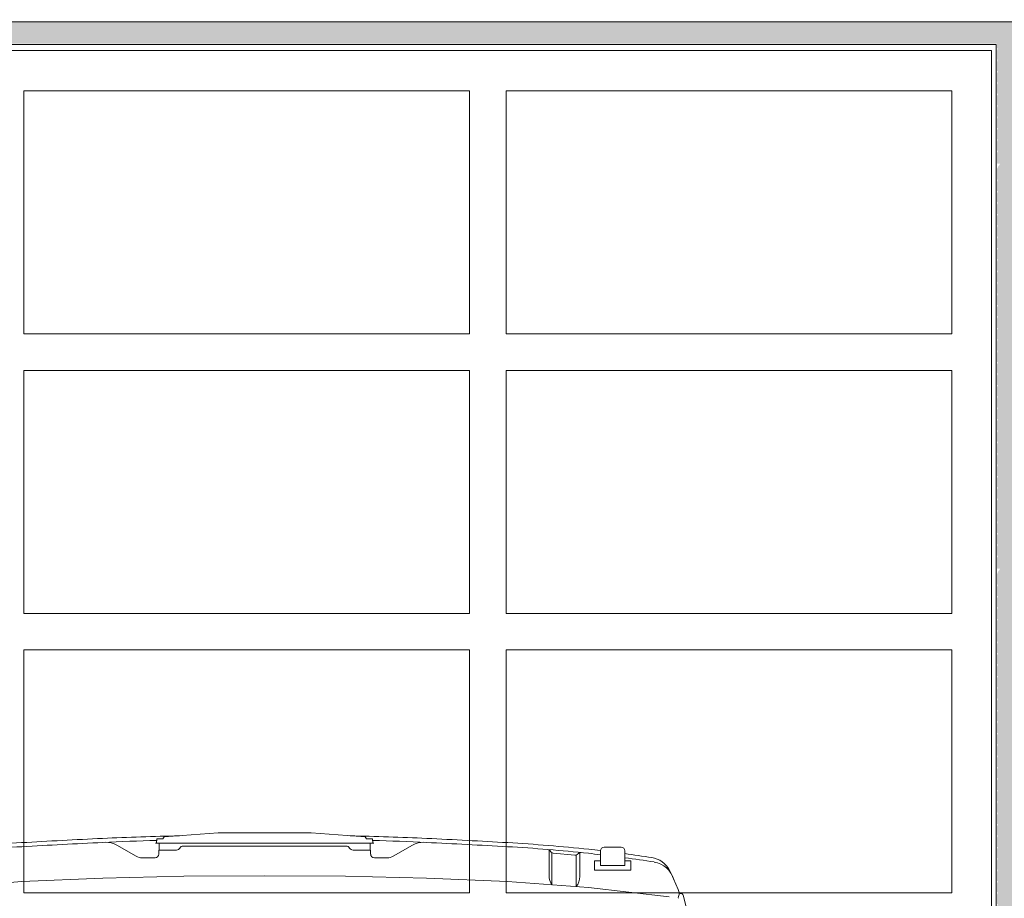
# Model space of a CAD drawing. Header units: metres. Extents: x -4 to 112, y -27 to 26.
# Tile 75 of 167: x 24.7 to 27.13, y 2.34 to 4.51. Entities that reach past the tile are written whole.
import ezdxf

# ---------------------------------------------------------------- set-up
doc = ezdxf.new("R2010")
doc.units = ezdxf.units.M
doc.header["$MEASUREMENT"] = 0
for name, color, linetype in [('10 Fassade', 7, 'Continuous'), ('10 Wand außen', 7, 'Continuous'), ('94 Genehmigungsplanung Bemaßung', 7, 'Continuous')]:
    doc.layers.add(name, color=color, linetype=linetype)
doc.styles.add('ERSTELLTER_STIL_2', font='arial.ttf')
doc.dimstyles.new('ERSTELLTER_STIL__1', dxfattribs={"dimtxt": 0.25, "dimasz": 0.19, "dimexe": 0.18, "dimexo": 0.1, "dimgap": 0, "dimtad": 1, "dimtih": 1, "dimtoh": 1, "dimzin": 0, "dimdsep": 46, "dimtxsty": 'ERSTELLTER_STIL_2', "dimblk": 'ARROWHEAD_6', "dimblk1": 'ARROWHEAD_6', "dimblk2": 'ARROWHEAD_6', "dimcen": 0.09, "dimclrd": 7, "dimclre": 7, "dimclrt": 7, "dimazin": 0, "dimtfac": 1, "dimtdec": 4, "dimtmove": 0, "dimatfit": 3, "dimfxl": 1, "dimtolj": 1, "dimtzin": 0, "dimarcsym": 0})

# ---------------------------------------------------------------- blocks, each defined once
blk = doc.blocks.new('*D38', base_point=(27236.1321, 0))
at = {"layer": '94 Genehmigungsplanung Bemaßung', "color": 7, "linetype": 'Continuous', "lineweight": 13}
for p, q in [((17.3411, 9.2531), (17.3411, 9.6281)), ((58.1625, 9.2531), (58.1625, 9.6281)), ((17.4411, 9.5406), (17.2411, 9.3406)), ((58.0625, 9.3406), (58.2625, 9.5406)), ((17.1911, 9.4406), (17.3411, 9.4406)), ((17.3411, 9.4406), (58.1625, 9.4406)), ((58.1625, 9.4406), (58.3125, 9.4406))]:
    blk.add_line(p, q, dxfattribs=at)
at = {"layer": '94 Genehmigungsplanung Bemaßung', "color": 7, "lineweight": 13, "insert": (37.3228, 9.4906), "char_height": 0.25, "attachment_point": 7, "style": 'ERSTELLTER_STIL_2'}
blk.add_mtext('\\A1;{\\pql;\\fArial|b0|i0|c0|p0;\\W1.000000;40,82}', dxfattribs=at)
blk = doc.blocks.new('ARROWHEAD_6')
at = {"color": 0, "linetype": 'Continuous', "lineweight": 0}
for p, q in [((-0.5, -0.5), (0.5, 0.5)), ((0, 0), (-1, 0))]:
    blk.add_line(p, q, dxfattribs=at)

msp = doc.modelspace()

# ---------------------------------------------------------------- hatches: boundary and pattern name
at = {"layer": '10 Wand außen', "linetype": 'Continuous', "lineweight": 0, "true_color": 0x000000}
msp.add_hatch(color=18, dxfattribs=at).paths.add_polyline_path([(23.3511, 4.4464), (27.1132, 4.4464), (27.1132, 4.4349), (27.1157, 4.4349), (27.1132, 4.4289), (27.1132, 4.4067), (27.1157, 4.4067), (27.1132, 4.4007), (27.1132, 4.3786), (27.1157, 4.3786), (27.1132, 4.3726), (27.1132, 4.3504), (27.1157, 4.3504), (27.1132, 4.3444), (27.1132, 4.3223), (27.1157, 4.3223), (27.1132, 4.3163), (27.1132, 4.2941), (27.1157, 4.2941), (27.1132, 4.2881), (27.1132, 4.266), (27.1157, 4.266), (27.1132, 4.26), (27.1132, 4.2379), (27.1157, 4.2379), (27.1132, 4.2319), (27.1132, 4.2097), (27.1157, 4.2097), (27.1132, 4.2037), (27.1132, 4.1816), (27.1157, 4.1816), (27.1132, 4.1756), (27.1132, 4.1504), (27.1152, 4.1498), (27.1212, 4.1498), (27.1162, 4.1427), (27.1141, 4.1388), (27.1132, 4.1354), (27.1132, 4.1103), (27.1157, 4.1103), (27.1132, 4.1043), (27.1132, 4.0822), (27.1157, 4.0822), (27.1132, 4.0762), (27.1132, 4.054), (27.1157, 4.054), (27.1132, 4.048), (27.1132, 4.0259), (27.1157, 4.0259), (27.1132, 4.0199), (27.1132, 3.9977), (27.1157, 3.9977), (27.1132, 3.9917), (27.1132, 3.9696), (27.1157, 3.9696), (27.1132, 3.9636), (27.1132, 3.9414), (27.1157, 3.9414), (27.1132, 3.9354), (27.1132, 3.9133), (27.1157, 3.9133), (27.1132, 3.9073), (27.1132, 3.8852), (27.1157, 3.8852), (27.1132, 3.8792), (27.1132, 3.857), (27.1157, 3.857), (27.1132, 3.851), (27.1132, 3.8289), (27.1157, 3.8289), (27.1132, 3.8229), (27.1132, 3.8007), (27.1157, 3.8007), (27.1132, 3.7947), (27.1132, 3.7726), (27.1157, 3.7726), (27.1132, 3.7666), (27.1132, 3.7444), (27.1157, 3.7444), (27.1132, 3.7384), (27.1132, 3.7163), (27.1157, 3.7163), (27.1132, 3.7103), (27.1132, 3.6882), (27.1157, 3.6882), (27.1132, 3.6822), (27.1132, 3.66), (27.1157, 3.66), (27.1132, 3.654), (27.1132, 3.6319), (27.1157, 3.6319), (27.1132, 3.6259), (27.1132, 3.6037), (27.1157, 3.6037), (27.1132, 3.5977), (27.1132, 3.5756), (27.1157, 3.5756), (27.1132, 3.5696), (27.1132, 3.5474), (27.1157, 3.5474), (27.1132, 3.5414), (27.1132, 3.5193), (27.1157, 3.5193), (27.1132, 3.5133), (27.1132, 3.4912), (27.1157, 3.4912), (27.1132, 3.4852), (27.1132, 3.463), (27.1157, 3.463), (27.1132, 3.457), (27.1132, 3.4349), (27.1157, 3.4349), (27.1132, 3.4289), (27.1132, 3.4067), (27.1157, 3.4067), (27.1132, 3.4007), (27.1132, 3.3786), (27.1157, 3.3786), (27.1132, 3.3726), (27.1132, 3.3504), (27.1157, 3.3504), (27.1132, 3.3444), (27.1132, 3.3223), (27.1157, 3.3223), (27.1132, 3.3163), (27.1132, 3.2941), (27.1157, 3.2941), (27.1132, 3.2881), (27.1132, 3.266), (27.1157, 3.266), (27.1132, 3.26), (27.1132, 3.2379), (27.1157, 3.2379), (27.1132, 3.2319), (27.1132, 3.2097), (27.1157, 3.2097), (27.1132, 3.2037), (27.1132, 3.1816), (27.1157, 3.1816), (27.1132, 3.1756), (27.1132, 3.1504), (27.1152, 3.1498), (27.1212, 3.1498), (27.1162, 3.1427), (27.1141, 3.1388), (27.1132, 3.1354), (27.1132, 3.1103), (27.1157, 3.1103), (27.1132, 3.1043), (27.1132, 3.0822), (27.1157, 3.0822), (27.1132, 3.0762), (27.1132, 3.054), (27.1157, 3.054), (27.1132, 3.048), (27.1132, 3.0259), (27.1157, 3.0259), (27.1132, 3.0199), (27.1132, 2.9977), (27.1157, 2.9977), (27.1132, 2.9917), (27.1132, 2.9696), (27.1157, 2.9696), (27.1132, 2.9636), (27.1132, 2.9414), (27.1157, 2.9414), (27.1132, 2.9354), (27.1132, 2.9133), (27.1157, 2.9133), (27.1132, 2.9073), (27.1132, 2.8852), (27.1157, 2.8852), (27.1132, 2.8792), (27.1132, 2.857), (27.1157, 2.857), (27.1132, 2.851), (27.1132, 2.8289), (27.1157, 2.8289), (27.1132, 2.8229), (27.1132, 2.8007), (27.1157, 2.8007), (27.1132, 2.7947), (27.1132, 2.7726), (27.1157, 2.7726), (27.1132, 2.7666), (27.1132, 2.7444), (27.1157, 2.7444), (27.1132, 2.7384), (27.1132, 2.7163), (27.1157, 2.7163), (27.1132, 2.7103), (27.1132, 2.6882), (27.1157, 2.6882), (27.1132, 2.6822), (27.1132, 2.66), (27.1157, 2.66), (27.1132, 2.654), (27.1132, 2.6319), (27.1157, 2.6319), (27.1132, 2.6259), (27.1132, 2.6037), (27.1157, 2.6037), (27.1132, 2.5977), (27.1132, 2.5756), (27.1157, 2.5756), (27.1132, 2.5696), (27.1132, 2.5474), (27.1157, 2.5474), (27.1132, 2.5414), (27.1132, 2.5193), (27.1157, 2.5193), (27.1132, 2.5133), (27.1132, 2.4912), (27.1157, 2.4912), (27.1132, 2.4852), (27.1132, 2.463), (27.1157, 2.463), (27.1132, 2.457), (27.1132, 2.4349), (27.1157, 2.4349), (27.1132, 2.4289), (27.1132, 2.4067), (27.1157, 2.4067), (27.1132, 2.4007), (27.1132, 2.3786), (27.1157, 2.3786), (27.1132, 2.3726), (27.1132, 2.3504), (27.1157, 2.3504), (27.1132, 2.3444), (27.1132, 2.3223), (27.1157, 2.3223), (27.1132, 2.3163), (27.1132, 2.2941), (27.1157, 2.2941), (27.1132, 2.2881), (27.1132, 2.266), (27.1157, 2.266), (27.1132, 2.26), (27.1132, 2.2379), (27.1157, 2.2379), (27.1132, 2.2319), (27.1132, 2.2097), (27.1157, 2.2097), (27.1132, 2.2037), (27.1132, 2.1816), (27.1157, 2.1816), (27.1132, 2.1756), (27.1132, 2.1504), (27.1152, 2.1498), (27.1212, 2.1498), (27.1162, 2.1427), (27.1141, 2.1388), (27.1132, 2.1354), (27.1132, 2.1103), (27.1157, 2.1103), (27.1132, 2.1043), (27.1132, 2.0822), (27.1157, 2.0822), (27.1132, 2.0762), (27.1132, 2.054), (27.1157, 2.054), (27.1132, 2.048), (27.1132, 2.0259), (27.1157, 2.0259), (27.1132, 2.0199), (27.1132, 1.9977), (27.1157, 1.9977), (27.1132, 1.9917), (27.1132, 1.9696), (27.1157, 1.9696), (27.1132, 1.9636), (27.1132, 1.9414), (27.1157, 1.9414), (27.1132, 1.9354), (27.1132, 1.9133), (27.1157, 1.9133), (27.1132, 1.9073), (27.1132, 1.8852), (27.1157, 1.8852), (27.1132, 1.8792), (27.1132, 1.857), (27.1157, 1.857), (27.1132, 1.851), (27.1132, 1.8289), (27.1157, 1.8289), (27.1132, 1.8229), (27.1132, 1.8007), (27.1157, 1.8007), (27.1132, 1.7947), (27.1132, 1.7726), (27.1157, 1.7726), (27.1132, 1.7666), (27.1132, 1.7444), (27.1157, 1.7444), (27.1132, 1.7384), (27.1132, 1.7163), (27.1157, 1.7163), (27.1132, 1.7103), (27.1132, 1.6882), (27.1157, 1.6882), (27.1132, 1.6822), (27.1132, 1.66), (27.1157, 1.66), (27.1132, 1.654), (27.1132, 1.6319), (27.1157, 1.6319), (27.1132, 1.6259), (27.1132, 1.6037), (27.1157, 1.6037), (27.1132, 1.5977), (27.1132, 1.5756), (27.1157, 1.5756), (27.1132, 1.5696), (27.1132, 1.5474), (27.1157, 1.5474), (27.1132, 1.5414), (27.1132, 1.5193), (27.1157, 1.5193), (27.1132, 1.5133), (27.1132, 1.4912), (27.1157, 1.4912), (27.1132, 1.4852), (27.1132, 1.463), (27.1157, 1.463), (27.1132, 1.457), (27.1132, 1.4349), (27.1157, 1.4349), (27.1132, 1.4289), (27.1132, 1.4067), (27.1157, 1.4067), (27.1132, 1.4007), (27.1132, 1.3786), (27.1157, 1.3786), (27.1132, 1.3726), (27.1132, 1.3504), (27.1157, 1.3504), (27.1132, 1.3444), (27.1132, 1.3223), (27.1157, 1.3223), (27.1132, 1.3163), (27.1132, 1.2941), (27.1157, 1.2941), (27.1132, 1.2881), (27.1132, 1.266), (27.1157, 1.266), (27.1132, 1.26), (27.1132, 1.2379), (27.1157, 1.2379), (27.1132, 1.2319), (27.1132, 1.2097), (27.1157, 1.2097), (27.1132, 1.2037), (27.1132, 1.1816), (27.1157, 1.1816), (27.1132, 1.1756), (27.1132, 1.1504), (27.1152, 1.1498), (27.1156, 1.1498), (27.1115, 1.1439), (27.1115, 0), (27.1511, 0), (27.1511, 4.5), (23.3511, 4.5)])

# ---------------------------------------------------------------- linework, layer by layer
at = {"color": 7, "linetype": 'Continuous', "lineweight": 13}
for p, q in [((25.0395, 2.4824), (25.0386, 2.4724)), ((25.0395, 2.4824), (25.0547, 2.4824)), ((25.0547, 2.4824), (25.0576, 2.4874)), ((25.0576, 2.4874), (25.1909, 2.4974)), ((25.4207, 2.4974), (25.1909, 2.4974)), ((25.554, 2.4874), (25.4207, 2.4974)), ((25.5569, 2.4824), (25.554, 2.4874)), ((25.5721, 2.4824), (25.5569, 2.4824)), ((25.5721, 2.4824), (25.573, 2.4724)), ((24.9887, 2.4398), (24.9407, 2.4675)), ((25.0363, 2.4724), (25.0386, 2.4724)), ((25.0363, 2.4724), (25.0363, 2.4717)), ((25.5753, 2.4717), (25.0363, 2.4717)), ((25.0878, 2.455), (25.0442, 2.455)), ((25.0442, 2.455), (25.0442, 2.445)), ((25.0451, 2.4717), (25.0451, 2.455)), ((25.5066, 2.465), (25.1051, 2.465)), ((25.5239, 2.455), (25.5674, 2.455)), ((25.5665, 2.4717), (25.5665, 2.455)), ((25.5674, 2.455), (25.5674, 2.445)), ((25.5753, 2.4724), (25.573, 2.4724)), ((25.5753, 2.4724), (25.5753, 2.4717)), ((25.6229, 2.4398), (25.6709, 2.4675)), ((26.0077, 2.4555), (26.0077, 2.3919)), ((26.1437, 2.462), (26.1857, 2.462)), ((25.0032, 2.4359), (25.0352, 2.4359)), ((25.6084, 2.4359), (25.5765, 2.4359)), ((26.0128, 2.4501), (26.0099, 2.4536)), ((26.0149, 2.4484), (26.0149, 2.3691)), ((26.0182, 2.4473), (26.0715, 2.4424)), ((26.0748, 2.4427), (26.0748, 2.3647)), ((26.0774, 2.4442), (26.0809, 2.4471)), ((26.0834, 2.4485), (26.0834, 2.3895)), ((26.1348, 2.4531), (26.1348, 2.4171)), ((26.1947, 2.4531), (26.1947, 2.4171)), ((26.1198, 2.4286), (26.1348, 2.4286)), ((26.1198, 2.4286), (26.1198, 2.4056)), ((26.1348, 2.4171), (26.1947, 2.4171)), ((26.1947, 2.4286), (26.2097, 2.4286)), ((26.2097, 2.4286), (26.2097, 2.4056)), ((24.7066, 2.3771), (24.9063, 2.3858)), ((24.9063, 2.3858), (25.1061, 2.3903)), ((25.1061, 2.3903), (25.3058, 2.3915)), ((25.5056, 2.3903), (25.3058, 2.3915)), ((25.7053, 2.3858), (25.5056, 2.3903)), ((25.905, 2.3771), (25.7053, 2.3858)), ((26.1198, 2.4056), (26.2097, 2.4056)), ((26.305, 2.4052), (26.309, 2.3975)), ((26.309, 2.3975), (26.326, 2.3576)), ((24.5068, 2.3626), (24.7066, 2.3771)), ((26.1048, 2.3626), (25.905, 2.3771)), ((26.3045, 2.3394), (26.1048, 2.3626)), ((26.326, 2.3576), (26.3286, 2.3501)), ((26.3286, 2.3451), (26.3271, 2.3402)), ((26.3398, 2.3415), (26.3455, 2.3176))]:
    msp.add_line(p, q, dxfattribs=at)
for points in [[(25.0953, 2.4902, 0.007101), (24.9058, 2.4839, 0.002483), (24.706, 2.4734, 0.012449), (24.5058, 2.4569, 0.002117), (24.4768, 2.4537)], [(25.0392, 2.4789, 0.00499), (24.9063, 2.4739, 0.002483), (24.7066, 2.4634, 0.012449), (24.5068, 2.447, 0.0022), (24.4769, 2.4436)], [(25.5164, 2.4902, -0.007101), (25.7058, 2.4839, -0.002483), (25.9056, 2.4734, -0.012449), (26.1059, 2.4569, -0.002117), (26.1348, 2.4537)], [(25.5724, 2.4789, -0.00499), (25.7053, 2.4739, -0.002483), (25.905, 2.4634, -0.012449), (26.1048, 2.447, -0.0022), (26.1348, 2.4436)], [(26.1947, 2.4462, -0.004879), (26.2611, 2.4366)], [(26.1947, 2.4361, -0.00533), (26.267, 2.4256)]]:
    msp.add_lwpolyline(points, format="xyb", dxfattribs=at)
for centre, radius, start, end in [((24.9153, 2.4235), 0.0508, 60, 92.6639), ((25.0878, 2.465), 0.00999, 270, 330), ((25.1051, 2.455), 0.00999, 90, 150), ((25.5066, 2.455), 0.00999, 30, 90), ((25.5239, 2.465), 0.00999, 210, 270), ((25.6963, 2.4235), 0.0508, 87.3361, 120), ((26.0037, 2.4485), 0.00799, 39.7143, 85.2927), ((26.1437, 2.4531), 0.00899, 90, 180), ((26.1857, 2.4531), 0.00899, 0, 90), ((25.0032, 2.4649), 0.0291, 240, 270), ((25.0352, 2.445), 0.00909, 270, 0), ((25.5765, 2.445), 0.00909, 180, 270), ((25.6084, 2.4649), 0.0291, 270, 300), ((26.0189, 2.4553), 0.00799, 219.7143, 264.7143), ((26.0723, 2.4503), 0.00799, 264.7143, 309.7143), ((26.086, 2.4409), 0.00799, 84.115, 129.7143), ((26.2519, 2.3774), 0.0599, 27.6995, 81.247), ((26.2577, 2.3664), 0.0599, 15.6009, 81.1213), ((26.0477, 2.3919), 0.0399, 180, 214.8515), ((26.0435, 2.3895), 0.0399, 321.669, 0), ((26.3347, 2.3378), 0.00799, 162.1323, 193.3602), ((26.3353, 2.3553), 0.00799, 198.9704, 258.441), ((26.321, 2.3475), 0.00799, 342.1323, 18.9704), ((26.3321, 2.3396), 0.00799, 13.3602, 78.441)]:
    msp.add_arc(centre, radius, start, end, dxfattribs=at)
at = {"layer": '10 Fassade', "color": 7, "linetype": 'Continuous', "lineweight": 13}
msp.add_line((27.1511, 4.5), (23.3511, 4.5), dxfattribs=at)
at = {"layer": '10 Wand außen', "color": 7, "linetype": 'Continuous', "lineweight": 13}
for p, q in [((27.1115, 4.444), (23.4071, 4.444)), ((23.4216, 4.4295), (27.0993, 4.4295)), ((27.0993, 4.4295), (27.0993, 0.0542)), ((27.1115, 0.0542), (27.1115, 4.444)), ((24.7116, 4.3295), (24.7116, 3.7295)), ((25.8116, 4.3295), (24.7116, 4.3295)), ((25.8116, 3.7295), (25.8116, 4.3295)), ((27.0016, 4.3295), (25.9016, 4.3295)), ((25.9016, 4.3295), (25.9016, 3.7295)), ((27.0016, 3.7295), (27.0016, 4.3295)), ((24.7116, 3.7295), (25.8116, 3.7295)), ((25.9016, 3.7295), (27.0016, 3.7295)), ((24.7116, 3.6395), (24.7116, 3.0395)), ((25.8116, 3.6395), (24.7116, 3.6395)), ((25.8116, 3.0395), (25.8116, 3.6395)), ((27.0016, 3.6395), (25.9016, 3.6395)), ((25.9016, 3.6395), (25.9016, 3.0395)), ((27.0016, 3.0395), (27.0016, 3.6395)), ((24.7116, 3.0395), (25.8116, 3.0395)), ((25.9016, 3.0395), (27.0016, 3.0395)), ((24.7116, 2.9495), (24.7116, 2.3495)), ((25.8116, 2.9495), (24.7116, 2.9495)), ((25.8116, 2.3495), (25.8116, 2.9495)), ((27.0016, 2.9495), (25.9016, 2.9495)), ((25.9016, 2.9495), (25.9016, 2.3495)), ((27.0016, 2.3495), (27.0016, 2.9495)), ((24.7116, 2.3495), (25.8116, 2.3495)), ((25.9016, 2.3495), (27.0016, 2.3495))]:
    msp.add_line(p, q, dxfattribs=at)

# ---------------------------------------------------------------- dimensions: what is measured, and where the dimension line sits
at = {"layer": '94 Genehmigungsplanung Bemaßung', "color": 7, "linetype": 'Continuous', "lineweight": 13}
dim = msp.add_linear_dim(base=(58.1625, 9.4406), p1=(17.3411, 1.2), p2=(58.1625, -0.1), dimstyle='ERSTELLTER_STIL__1', dxfattribs=at)
dim.commit()
dim.dimension.update_dxf_attribs({"geometry": '*D38', "text_midpoint": (37.7416, 9.6156), "dimtype": 160})

doc.saveas('drawing.dxf')
